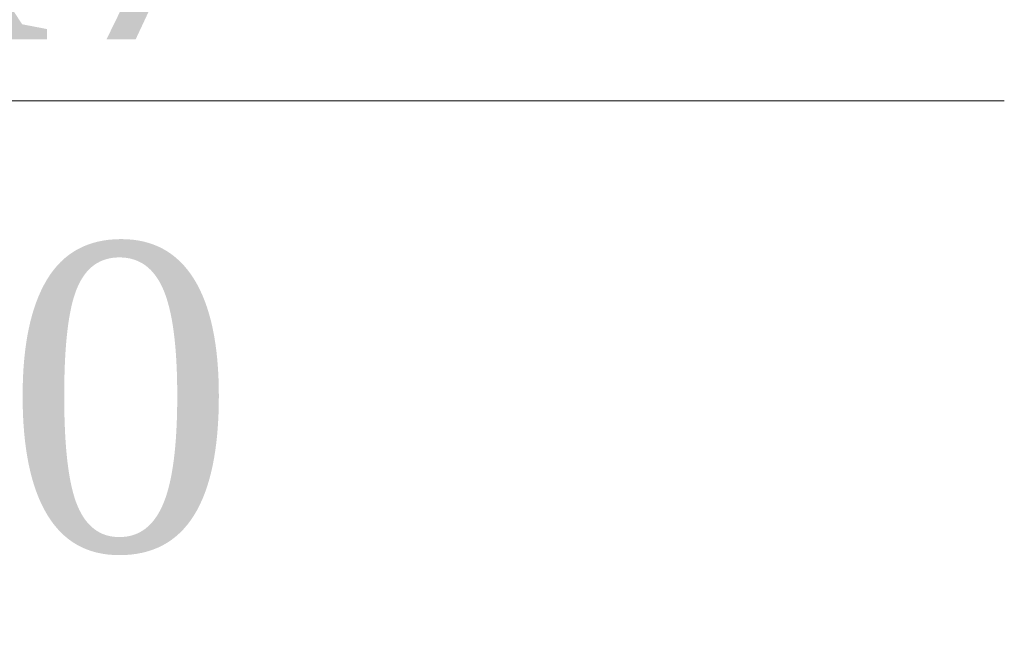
# Model space of a CAD drawing. Header units: millimetres. Extents: x 366033 to 446362, y 4247208 to 4265071.
# Tile 137 of 159: x 435604.78 to 435614.42, y 4258061.52 to 4258067.66. Entities that reach past the tile are written whole.
import ezdxf
from ezdxf import colors
from ezdxf.entities.mleader import LeaderData, LeaderLine
from ezdxf.math import Vec2, Vec3

# ---------------------------------------------------------------- set-up
doc = ezdxf.new("R2010")
doc.units = ezdxf.units.MM
doc.layers.add('КАБЕЛ', color=20, linetype='Continuous', lineweight=50)
doc.styles.add('ISOPEUR', font='isocpeui.ttf')

msp = doc.modelspace()

# ---------------------------------------------------------------- leaders
at = {"layer": 'КАБЕЛ', "color": 18, "lineweight": 25, "true_color": 0x000000}
ml = msp.add_multileader_mtext('Standard', dxfattribs=at)
ml.set_content('{\\fTimes New Roman|b0|i0|c204|p18;\\C0;ст.530х7   L=29.0}', color=159, style='ISOPEUR')
ml.set_leader_properties(lineweight=20)
ml.build(insert=Vec2(0, 0))
ml.multileader.update_dxf_attribs({"text_left_attachment_type": 6, "text_right_attachment_type": 6, "dogleg_length": 74.0652, "arrow_head_size": 0.1426})
ctx = ml.context
ctx.base_point, ctx.char_height, ctx.arrow_head_size, ctx.landing_gap_size, ctx.plane_origin = Vec3(435592.3379, 4258066.8666), 3, 0.1426, 0.0713, Vec3(435658.5656, 4258014.6695)
ctx.left_attachment, ctx.right_attachment, ctx.text_align_type = 6, 6, 1
notes = []
notes.append((ctx, [(0, (1, 1, 0), (435592.3081, 4258066.8666), (1, 0), 0.0298, [(0, [(435584.5062, 4258081.279)], 0, [])])]))
ctx.mtext.insert, ctx.mtext.width, ctx.mtext.alignment, ctx.mtext.flow_direction = Vec3(435600.2769, 4258070.4666), 21.790586, 2, 5
ctx.mtext.has_bg_fill, ctx.mtext.bg_color, ctx.mtext.bg_scale_factor, ctx.mtext.bg_transparency, ctx.mtext.use_window_bg_color = 1, -1073741824, 1.2, 0, 1
for ctx, leaders in notes:
    for number, flags, end, landing, length, lines in leaders:
        leader = LeaderData()
        leader.index, (leader.has_last_leader_line, leader.has_dogleg_vector, leader.attachment_direction) = number, flags
        leader.last_leader_point, leader.dogleg_vector, leader.dogleg_length = Vec3(end), Vec3(landing), length
        for number, points, colour, breaks in lines:
            line = LeaderLine()
            line.index, line.vertices, line.color, line.breaks = number, Vec3.list(points), colors.encode_raw_color(colour), breaks
            leader.lines.append(line)
        ctx.leaders.append(leader)

doc.saveas('drawing.dxf')
